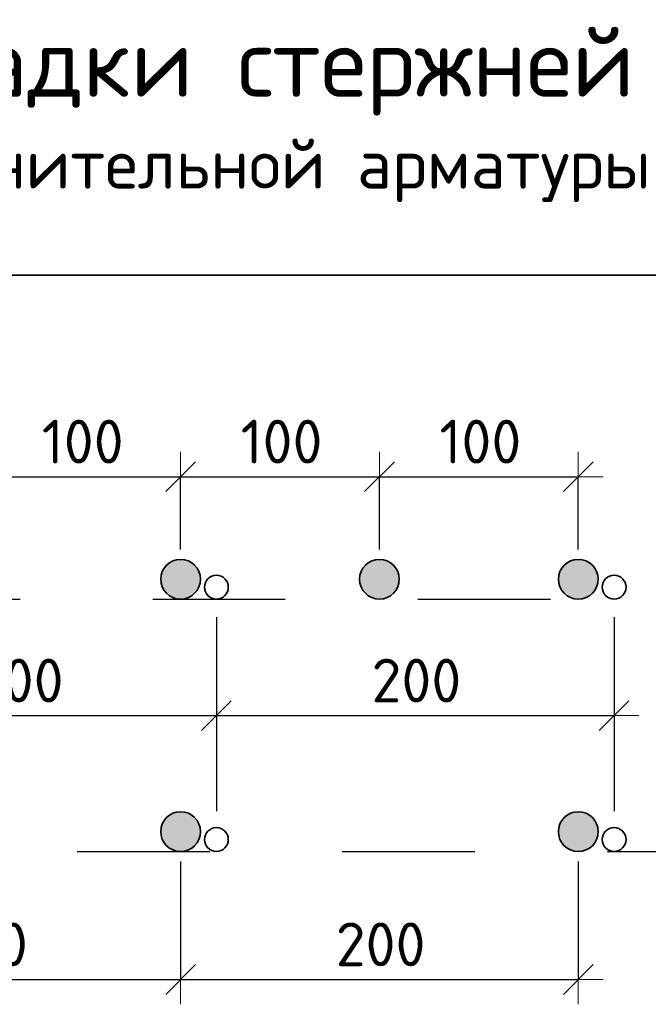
# Model space of a CAD drawing. Header units: metres. Extents: x -38 to 97, y -15 to 21.
# Tile 101 of 118: x 76.621 to 77.095, y 7.921 to 8.665. Entities that reach past the tile are written whole.
import ezdxf

# ---------------------------------------------------------------- set-up
doc = ezdxf.new("R2010")
doc.units = ezdxf.units.M
doc.header["$PDMODE"] = 65
doc.linetypes.add('______2', pattern=[0.0405, 0.03, -0.0105])
doc.layers.add('XR$3$_3898', color=7, linetype='Continuous')
doc.layers.add('XR$5$_3898', color=7, linetype='Continuous')
doc.layers.add('XR$3$Размерная линия_ общее', color=7, linetype='Continuous', lineweight=13)
doc.layers.add('XR$5$Размерная линия_ общее', color=7, linetype='Continuous', lineweight=13)
doc.styles.add('ISOCPEUR', font='txt')
doc.dimstyles.new('DIMSTYLE_8', dxfattribs={"dimtxt": 0.033, "dimasz": 0.0375, "dimexe": 0, "dimexo": 0, "dimgap": 0.0165, "dimtad": 2, "dimdec": 0, "dimlfac": 1000, "dimrnd": 1, "dimzin": 12, "dimdsep": 46, "dimtxsty": 'ISOCPEUR', "dimblk1": 'ALL_ML_STRICH', "dimblk2": 'ALL_ML_STRICH', "dimsah": 1, "dimcen": 0, "dimclrd": 7, "dimclre": 256, "dimclrt": 7, "dimadec": 0, "dimazin": 0, "dimtfac": 1, "dimtdec": 0, "dimtix": 1, "dimtmove": 2, "dimatfit": 3, "dimfxl": 0, "dimtzin": 0, "dimlwd": 0, "dimlwe": -3, "dimarcsym": 0})

# ---------------------------------------------------------------- blocks, each defined once
blk = doc.blocks.new('ALL_ML_STRICH')
at = {"color": 0, "linetype": 'ByBlock', "lineweight": -2}
for p, q in [((0, -0.5), (0, 0.5)), ((-0.3, -0.3), (0.3, 0.3)), ((-1, 0), (0.5, 0))]:
    blk.add_line(p, q, dxfattribs=at)
blk = doc.blocks.new('*D59')
at = {"layer": 'DEFPOINTS', "color": 7, "linetype": 'Continuous', "lineweight": 13, "transparency": 33554687}
for p in [(76.59196, 8.31961), (76.59196, 8.24218), (76.74196, 8.24218)]:
    blk.add_point(p, dxfattribs=at)
at = {"layer": 'XR$3$Размерная линия_ общее', "color": 253, "linetype": 'Continuous', "lineweight": -2, "true_color": 0xa0a0a0, "transparency": 33554687}
for p, q in [((76.59196, 8.26468), (76.59196, 8.31961)), ((76.74196, 8.26468), (76.74196, 8.31961))]:
    blk.add_line(p, q, dxfattribs=at)
at = {"layer": 'XR$3$Размерная линия_ общее', "color": 7, "linetype": 'Continuous', "lineweight": -2, "transparency": 33554687}
blk.add_line((76.59196, 8.31961), (76.74196, 8.31961), dxfattribs=at)
at = {"layer": 'XR$3$Размерная линия_ общее', "color": 7, "linetype": 'Continuous', "lineweight": 13, "transparency": 33554687, "xscale": 0.0375, "yscale": 0.0375, "zscale": 0.0375, "rotation": 180}
blk.add_blockref('ALL_ML_STRICH', (76.59196, 8.31961), dxfattribs=at)
at = {"layer": 'XR$3$Размерная линия_ общее', "color": 7, "linetype": 'Continuous', "lineweight": 13, "transparency": 33554687, "xscale": 0.0375, "yscale": 0.0375, "zscale": 0.0375}
blk.add_blockref('ALL_ML_STRICH', (76.74196, 8.31961), dxfattribs=at)
at = {"layer": 'XR$3$Размерная линия_ общее', "color": 7, "linetype": 'Continuous', "lineweight": 13, "transparency": 33554687, "insert": (76.63726, 8.36261), "char_height": 0.033, "width": 0.00165, "attachment_point": 1, "line_spacing_factor": 0.60241, "style": 'ISOCPEUR'}
blk.add_mtext('100', dxfattribs=at)
blk = doc.blocks.new('*D60')
at = {"layer": 'DEFPOINTS', "color": 7, "linetype": 'Continuous', "lineweight": 13, "transparency": 33554687}
for p in [(76.74196, 8.31961), (76.74196, 8.24218), (76.89196, 8.24218)]:
    blk.add_point(p, dxfattribs=at)
at = {"layer": 'XR$3$Размерная линия_ общее', "color": 253, "linetype": 'Continuous', "lineweight": -2, "true_color": 0xa0a0a0, "transparency": 33554687}
for p, q in [((76.74196, 8.26468), (76.74196, 8.31961)), ((76.89196, 8.26468), (76.89196, 8.31961))]:
    blk.add_line(p, q, dxfattribs=at)
at = {"layer": 'XR$3$Размерная линия_ общее', "color": 7, "linetype": 'Continuous', "lineweight": -2, "transparency": 33554687}
blk.add_line((76.74196, 8.31961), (76.89196, 8.31961), dxfattribs=at)
at = {"layer": 'XR$3$Размерная линия_ общее', "color": 7, "linetype": 'Continuous', "lineweight": 13, "transparency": 33554687, "xscale": 0.0375, "yscale": 0.0375, "zscale": 0.0375, "rotation": 180}
blk.add_blockref('ALL_ML_STRICH', (76.74196, 8.31961), dxfattribs=at)
at = {"layer": 'XR$3$Размерная линия_ общее', "color": 7, "linetype": 'Continuous', "lineweight": 13, "transparency": 33554687, "xscale": 0.0375, "yscale": 0.0375, "zscale": 0.0375}
blk.add_blockref('ALL_ML_STRICH', (76.89196, 8.31961), dxfattribs=at)
at = {"layer": 'XR$3$Размерная линия_ общее', "color": 7, "linetype": 'Continuous', "lineweight": 13, "transparency": 33554687, "insert": (76.78726, 8.36261), "char_height": 0.033, "width": 0.00165, "attachment_point": 1, "line_spacing_factor": 0.60241, "style": 'ISOCPEUR'}
blk.add_mtext('100', dxfattribs=at)
blk = doc.blocks.new('*D61')
at = {"layer": 'DEFPOINTS', "color": 7, "linetype": 'Continuous', "lineweight": 13, "transparency": 33554687}
for p in [(76.89196, 8.31961), (76.89196, 8.24218), (77.04196, 8.24218)]:
    blk.add_point(p, dxfattribs=at)
at = {"layer": 'XR$3$Размерная линия_ общее', "color": 253, "linetype": 'Continuous', "lineweight": -2, "true_color": 0xa0a0a0, "transparency": 33554687}
for p, q in [((76.89196, 8.26468), (76.89196, 8.31961)), ((77.04196, 8.26468), (77.04196, 8.31961))]:
    blk.add_line(p, q, dxfattribs=at)
at = {"layer": 'XR$3$Размерная линия_ общее', "color": 7, "linetype": 'Continuous', "lineweight": -2, "transparency": 33554687}
blk.add_line((76.89196, 8.31961), (77.04196, 8.31961), dxfattribs=at)
at = {"layer": 'XR$3$Размерная линия_ общее', "color": 7, "linetype": 'Continuous', "lineweight": 13, "transparency": 33554687, "xscale": 0.0375, "yscale": 0.0375, "zscale": 0.0375, "rotation": 180}
blk.add_blockref('ALL_ML_STRICH', (76.89196, 8.31961), dxfattribs=at)
at = {"layer": 'XR$3$Размерная линия_ общее', "color": 7, "linetype": 'Continuous', "lineweight": 13, "transparency": 33554687, "xscale": 0.0375, "yscale": 0.0375, "zscale": 0.0375}
blk.add_blockref('ALL_ML_STRICH', (77.04196, 8.31961), dxfattribs=at)
at = {"layer": 'XR$3$Размерная линия_ общее', "color": 7, "linetype": 'Continuous', "lineweight": 13, "transparency": 33554687, "insert": (76.93726, 8.36261), "char_height": 0.033, "width": 0.00165, "attachment_point": 1, "line_spacing_factor": 0.60241, "style": 'ISOCPEUR'}
blk.add_mtext('100', dxfattribs=at)
blk = doc.blocks.new('*D63')
at = {"layer": 'DEFPOINTS', "color": 7, "linetype": 'Continuous', "lineweight": 13, "transparency": 33554687}
for p in [(76.46896, 8.23618), (76.76896, 8.23618), (76.46896, 8.13924)]:
    blk.add_point(p, dxfattribs=at)
at = {"layer": 'XR$3$Размерная линия_ общее', "color": 253, "linetype": 'Continuous', "lineweight": -2, "true_color": 0xa0a0a0, "transparency": 33554687}
for p, q in [((76.46896, 8.21368), (76.46896, 8.13924)), ((76.76896, 8.21368), (76.76896, 8.13924))]:
    blk.add_line(p, q, dxfattribs=at)
at = {"layer": 'XR$3$Размерная линия_ общее', "color": 7, "linetype": 'Continuous', "lineweight": -2, "transparency": 33554687}
blk.add_line((76.46896, 8.13924), (76.76896, 8.13924), dxfattribs=at)
at = {"layer": 'XR$3$Размерная линия_ общее', "color": 7, "linetype": 'Continuous', "lineweight": 13, "transparency": 33554687, "xscale": 0.0375, "yscale": 0.0375, "zscale": 0.0375, "rotation": 180}
blk.add_blockref('ALL_ML_STRICH', (76.46896, 8.13924), dxfattribs=at)
at = {"layer": 'XR$3$Размерная линия_ общее', "color": 7, "linetype": 'Continuous', "lineweight": 13, "transparency": 33554687, "xscale": 0.0375, "yscale": 0.0375, "zscale": 0.0375}
blk.add_blockref('ALL_ML_STRICH', (76.76896, 8.13924), dxfattribs=at)
at = {"layer": 'XR$3$Размерная линия_ общее', "color": 7, "linetype": 'Continuous', "lineweight": 13, "transparency": 33554687, "insert": (76.58596, 8.18224), "char_height": 0.033, "width": 0.00165, "attachment_point": 1, "line_spacing_factor": 0.60241, "style": 'ISOCPEUR'}
blk.add_mtext('200', dxfattribs=at)
blk = doc.blocks.new('*D64')
at = {"layer": 'DEFPOINTS', "color": 7, "linetype": 'Continuous', "lineweight": 13, "transparency": 33554687}
for p in [(76.76896, 8.23618), (77.06896, 8.23618), (76.76896, 8.13924)]:
    blk.add_point(p, dxfattribs=at)
at = {"layer": 'XR$3$Размерная линия_ общее', "color": 253, "linetype": 'Continuous', "lineweight": -2, "true_color": 0xa0a0a0, "transparency": 33554687}
for p, q in [((76.76896, 8.21368), (76.76896, 8.13924)), ((77.06896, 8.21368), (77.06896, 8.13924))]:
    blk.add_line(p, q, dxfattribs=at)
at = {"layer": 'XR$3$Размерная линия_ общее', "color": 7, "linetype": 'Continuous', "lineweight": -2, "transparency": 33554687}
blk.add_line((76.76896, 8.13924), (77.06896, 8.13924), dxfattribs=at)
at = {"layer": 'XR$3$Размерная линия_ общее', "color": 7, "linetype": 'Continuous', "lineweight": 13, "transparency": 33554687, "xscale": 0.0375, "yscale": 0.0375, "zscale": 0.0375, "rotation": 180}
blk.add_blockref('ALL_ML_STRICH', (76.76896, 8.13924), dxfattribs=at)
at = {"layer": 'XR$3$Размерная линия_ общее', "color": 7, "linetype": 'Continuous', "lineweight": 13, "transparency": 33554687, "xscale": 0.0375, "yscale": 0.0375, "zscale": 0.0375}
blk.add_blockref('ALL_ML_STRICH', (77.06896, 8.13924), dxfattribs=at)
at = {"layer": 'XR$3$Размерная линия_ общее', "color": 7, "linetype": 'Continuous', "lineweight": 13, "transparency": 33554687, "insert": (76.88596, 8.18224), "char_height": 0.033, "width": 0.00165, "attachment_point": 1, "line_spacing_factor": 0.60241, "style": 'ISOCPEUR'}
blk.add_mtext('200', dxfattribs=at)
blk = doc.blocks.new('*D66')
at = {"layer": 'DEFPOINTS', "color": 7, "linetype": 'Continuous', "lineweight": 13, "transparency": 33554687}
for p in [(76.44196, 8.05168), (76.74196, 8.05168), (76.44196, 7.94007)]:
    blk.add_point(p, dxfattribs=at)
at = {"layer": 'XR$3$Размерная линия_ общее', "color": 253, "linetype": 'Continuous', "lineweight": -2, "true_color": 0xa0a0a0, "transparency": 33554687}
for p, q in [((76.44196, 8.02918), (76.44196, 7.94007)), ((76.74196, 8.02918), (76.74196, 7.94007))]:
    blk.add_line(p, q, dxfattribs=at)
at = {"layer": 'XR$3$Размерная линия_ общее', "color": 7, "linetype": 'Continuous', "lineweight": -2, "transparency": 33554687}
blk.add_line((76.44196, 7.94007), (76.74196, 7.94007), dxfattribs=at)
at = {"layer": 'XR$3$Размерная линия_ общее', "color": 7, "linetype": 'Continuous', "lineweight": 13, "transparency": 33554687, "xscale": 0.0375, "yscale": 0.0375, "zscale": 0.0375, "rotation": 180}
blk.add_blockref('ALL_ML_STRICH', (76.44196, 7.94007), dxfattribs=at)
at = {"layer": 'XR$3$Размерная линия_ общее', "color": 7, "linetype": 'Continuous', "lineweight": 13, "transparency": 33554687, "xscale": 0.0375, "yscale": 0.0375, "zscale": 0.0375}
blk.add_blockref('ALL_ML_STRICH', (76.74196, 7.94007), dxfattribs=at)
at = {"layer": 'XR$3$Размерная линия_ общее', "color": 7, "linetype": 'Continuous', "lineweight": 13, "transparency": 33554687, "insert": (76.55896, 7.98307), "char_height": 0.033, "width": 0.00165, "attachment_point": 1, "line_spacing_factor": 0.60241, "style": 'ISOCPEUR'}
blk.add_mtext('200', dxfattribs=at)
blk = doc.blocks.new('*D67')
at = {"layer": 'DEFPOINTS', "color": 7, "linetype": 'Continuous', "lineweight": 13, "transparency": 33554687}
for p in [(76.74196, 8.05168), (77.04196, 8.05168), (76.74196, 7.94007)]:
    blk.add_point(p, dxfattribs=at)
at = {"layer": 'XR$3$Размерная линия_ общее', "color": 253, "linetype": 'Continuous', "lineweight": -2, "true_color": 0xa0a0a0, "transparency": 33554687}
for p, q in [((76.74196, 8.02918), (76.74196, 7.94007)), ((77.04196, 8.02918), (77.04196, 7.94007))]:
    blk.add_line(p, q, dxfattribs=at)
at = {"layer": 'XR$3$Размерная линия_ общее', "color": 7, "linetype": 'Continuous', "lineweight": -2, "transparency": 33554687}
blk.add_line((76.74196, 7.94007), (77.04196, 7.94007), dxfattribs=at)
at = {"layer": 'XR$3$Размерная линия_ общее', "color": 7, "linetype": 'Continuous', "lineweight": 13, "transparency": 33554687, "xscale": 0.0375, "yscale": 0.0375, "zscale": 0.0375, "rotation": 180}
blk.add_blockref('ALL_ML_STRICH', (76.74196, 7.94007), dxfattribs=at)
at = {"layer": 'XR$3$Размерная линия_ общее', "color": 7, "linetype": 'Continuous', "lineweight": 13, "transparency": 33554687, "xscale": 0.0375, "yscale": 0.0375, "zscale": 0.0375}
blk.add_blockref('ALL_ML_STRICH', (77.04196, 7.94007), dxfattribs=at)
at = {"layer": 'XR$3$Размерная линия_ общее', "color": 7, "linetype": 'Continuous', "lineweight": 13, "transparency": 33554687, "insert": (76.85896, 7.98307), "char_height": 0.033, "width": 0.00165, "attachment_point": 1, "line_spacing_factor": 0.60241, "style": 'ISOCPEUR'}
blk.add_mtext('200', dxfattribs=at)
blk = doc.blocks.new('*D311')
at = {"layer": 'DEFPOINTS', "color": 7, "linetype": 'Continuous', "lineweight": 13, "transparency": 33554687}
for p in [(76.59196, 8.31961), (76.59196, 8.24218), (76.74196, 8.24218)]:
    blk.add_point(p, dxfattribs=at)
at = {"layer": 'XR$5$Размерная линия_ общее', "color": 253, "linetype": 'Continuous', "lineweight": -2, "true_color": 0xa0a0a0, "transparency": 33554687}
for p, q in [((76.59196, 8.26468), (76.59196, 8.31961)), ((76.74196, 8.26468), (76.74196, 8.31961))]:
    blk.add_line(p, q, dxfattribs=at)
at = {"layer": 'XR$5$Размерная линия_ общее', "color": 7, "linetype": 'Continuous', "lineweight": -2, "transparency": 33554687}
blk.add_line((76.59196, 8.31961), (76.74196, 8.31961), dxfattribs=at)
at = {"layer": 'XR$5$Размерная линия_ общее', "color": 7, "linetype": 'Continuous', "lineweight": 13, "transparency": 33554687, "xscale": 0.0375, "yscale": 0.0375, "zscale": 0.0375, "rotation": 180}
blk.add_blockref('ALL_ML_STRICH', (76.59196, 8.31961), dxfattribs=at)
at = {"layer": 'XR$5$Размерная линия_ общее', "color": 7, "linetype": 'Continuous', "lineweight": 13, "transparency": 33554687, "xscale": 0.0375, "yscale": 0.0375, "zscale": 0.0375}
blk.add_blockref('ALL_ML_STRICH', (76.74196, 8.31961), dxfattribs=at)
at = {"layer": 'XR$5$Размерная линия_ общее', "color": 7, "linetype": 'Continuous', "lineweight": 13, "transparency": 33554687, "insert": (76.63726, 8.36261), "char_height": 0.033, "width": 0.00165, "attachment_point": 1, "line_spacing_factor": 0.60241, "style": 'ISOCPEUR'}
blk.add_mtext('100', dxfattribs=at)
blk = doc.blocks.new('*D312')
at = {"layer": 'DEFPOINTS', "color": 7, "linetype": 'Continuous', "lineweight": 13, "transparency": 33554687}
for p in [(76.74196, 8.31961), (76.74196, 8.24218), (76.89196, 8.24218)]:
    blk.add_point(p, dxfattribs=at)
at = {"layer": 'XR$5$Размерная линия_ общее', "color": 253, "linetype": 'Continuous', "lineweight": -2, "true_color": 0xa0a0a0, "transparency": 33554687}
for p, q in [((76.74196, 8.26468), (76.74196, 8.31961)), ((76.89196, 8.26468), (76.89196, 8.31961))]:
    blk.add_line(p, q, dxfattribs=at)
at = {"layer": 'XR$5$Размерная линия_ общее', "color": 7, "linetype": 'Continuous', "lineweight": -2, "transparency": 33554687}
blk.add_line((76.74196, 8.31961), (76.89196, 8.31961), dxfattribs=at)
at = {"layer": 'XR$5$Размерная линия_ общее', "color": 7, "linetype": 'Continuous', "lineweight": 13, "transparency": 33554687, "xscale": 0.0375, "yscale": 0.0375, "zscale": 0.0375, "rotation": 180}
blk.add_blockref('ALL_ML_STRICH', (76.74196, 8.31961), dxfattribs=at)
at = {"layer": 'XR$5$Размерная линия_ общее', "color": 7, "linetype": 'Continuous', "lineweight": 13, "transparency": 33554687, "xscale": 0.0375, "yscale": 0.0375, "zscale": 0.0375}
blk.add_blockref('ALL_ML_STRICH', (76.89196, 8.31961), dxfattribs=at)
at = {"layer": 'XR$5$Размерная линия_ общее', "color": 7, "linetype": 'Continuous', "lineweight": 13, "transparency": 33554687, "insert": (76.78726, 8.36261), "char_height": 0.033, "width": 0.00165, "attachment_point": 1, "line_spacing_factor": 0.60241, "style": 'ISOCPEUR'}
blk.add_mtext('100', dxfattribs=at)
blk = doc.blocks.new('*D313')
at = {"layer": 'DEFPOINTS', "color": 7, "linetype": 'Continuous', "lineweight": 13, "transparency": 33554687}
for p in [(76.89196, 8.31961), (76.89196, 8.24218), (77.04196, 8.24218)]:
    blk.add_point(p, dxfattribs=at)
at = {"layer": 'XR$5$Размерная линия_ общее', "color": 253, "linetype": 'Continuous', "lineweight": -2, "true_color": 0xa0a0a0, "transparency": 33554687}
for p, q in [((76.89196, 8.26468), (76.89196, 8.31961)), ((77.04196, 8.26468), (77.04196, 8.31961))]:
    blk.add_line(p, q, dxfattribs=at)
at = {"layer": 'XR$5$Размерная линия_ общее', "color": 7, "linetype": 'Continuous', "lineweight": -2, "transparency": 33554687}
blk.add_line((76.89196, 8.31961), (77.04196, 8.31961), dxfattribs=at)
at = {"layer": 'XR$5$Размерная линия_ общее', "color": 7, "linetype": 'Continuous', "lineweight": 13, "transparency": 33554687, "xscale": 0.0375, "yscale": 0.0375, "zscale": 0.0375, "rotation": 180}
blk.add_blockref('ALL_ML_STRICH', (76.89196, 8.31961), dxfattribs=at)
at = {"layer": 'XR$5$Размерная линия_ общее', "color": 7, "linetype": 'Continuous', "lineweight": 13, "transparency": 33554687, "xscale": 0.0375, "yscale": 0.0375, "zscale": 0.0375}
blk.add_blockref('ALL_ML_STRICH', (77.04196, 8.31961), dxfattribs=at)
at = {"layer": 'XR$5$Размерная линия_ общее', "color": 7, "linetype": 'Continuous', "lineweight": 13, "transparency": 33554687, "insert": (76.93726, 8.36261), "char_height": 0.033, "width": 0.00165, "attachment_point": 1, "line_spacing_factor": 0.60241, "style": 'ISOCPEUR'}
blk.add_mtext('100', dxfattribs=at)
blk = doc.blocks.new('*D315')
at = {"layer": 'DEFPOINTS', "color": 7, "linetype": 'Continuous', "lineweight": 13, "transparency": 33554687}
for p in [(76.46896, 8.23618), (76.76896, 8.23618), (76.46896, 8.13924)]:
    blk.add_point(p, dxfattribs=at)
at = {"layer": 'XR$5$Размерная линия_ общее', "color": 253, "linetype": 'Continuous', "lineweight": -2, "true_color": 0xa0a0a0, "transparency": 33554687}
for p, q in [((76.46896, 8.21368), (76.46896, 8.13924)), ((76.76896, 8.21368), (76.76896, 8.13924))]:
    blk.add_line(p, q, dxfattribs=at)
at = {"layer": 'XR$5$Размерная линия_ общее', "color": 7, "linetype": 'Continuous', "lineweight": -2, "transparency": 33554687}
blk.add_line((76.46896, 8.13924), (76.76896, 8.13924), dxfattribs=at)
at = {"layer": 'XR$5$Размерная линия_ общее', "color": 7, "linetype": 'Continuous', "lineweight": 13, "transparency": 33554687, "xscale": 0.0375, "yscale": 0.0375, "zscale": 0.0375, "rotation": 180}
blk.add_blockref('ALL_ML_STRICH', (76.46896, 8.13924), dxfattribs=at)
at = {"layer": 'XR$5$Размерная линия_ общее', "color": 7, "linetype": 'Continuous', "lineweight": 13, "transparency": 33554687, "xscale": 0.0375, "yscale": 0.0375, "zscale": 0.0375}
blk.add_blockref('ALL_ML_STRICH', (76.76896, 8.13924), dxfattribs=at)
at = {"layer": 'XR$5$Размерная линия_ общее', "color": 7, "linetype": 'Continuous', "lineweight": 13, "transparency": 33554687, "insert": (76.58596, 8.18224), "char_height": 0.033, "width": 0.00165, "attachment_point": 1, "line_spacing_factor": 0.60241, "style": 'ISOCPEUR'}
blk.add_mtext('200', dxfattribs=at)
blk = doc.blocks.new('*D316')
at = {"layer": 'DEFPOINTS', "color": 7, "linetype": 'Continuous', "lineweight": 13, "transparency": 33554687}
for p in [(76.76896, 8.23618), (77.06896, 8.23618), (76.76896, 8.13924)]:
    blk.add_point(p, dxfattribs=at)
at = {"layer": 'XR$5$Размерная линия_ общее', "color": 253, "linetype": 'Continuous', "lineweight": -2, "true_color": 0xa0a0a0, "transparency": 33554687}
for p, q in [((76.76896, 8.21368), (76.76896, 8.13924)), ((77.06896, 8.21368), (77.06896, 8.13924))]:
    blk.add_line(p, q, dxfattribs=at)
at = {"layer": 'XR$5$Размерная линия_ общее', "color": 7, "linetype": 'Continuous', "lineweight": -2, "transparency": 33554687}
blk.add_line((76.76896, 8.13924), (77.06896, 8.13924), dxfattribs=at)
at = {"layer": 'XR$5$Размерная линия_ общее', "color": 7, "linetype": 'Continuous', "lineweight": 13, "transparency": 33554687, "xscale": 0.0375, "yscale": 0.0375, "zscale": 0.0375, "rotation": 180}
blk.add_blockref('ALL_ML_STRICH', (76.76896, 8.13924), dxfattribs=at)
at = {"layer": 'XR$5$Размерная линия_ общее', "color": 7, "linetype": 'Continuous', "lineweight": 13, "transparency": 33554687, "xscale": 0.0375, "yscale": 0.0375, "zscale": 0.0375}
blk.add_blockref('ALL_ML_STRICH', (77.06896, 8.13924), dxfattribs=at)
at = {"layer": 'XR$5$Размерная линия_ общее', "color": 7, "linetype": 'Continuous', "lineweight": 13, "transparency": 33554687, "insert": (76.88596, 8.18224), "char_height": 0.033, "width": 0.00165, "attachment_point": 1, "line_spacing_factor": 0.60241, "style": 'ISOCPEUR'}
blk.add_mtext('200', dxfattribs=at)
blk = doc.blocks.new('*D318')
at = {"layer": 'DEFPOINTS', "color": 7, "linetype": 'Continuous', "lineweight": 13, "transparency": 33554687}
for p in [(76.44196, 8.05168), (76.74196, 8.05168), (76.44196, 7.94007)]:
    blk.add_point(p, dxfattribs=at)
at = {"layer": 'XR$5$Размерная линия_ общее', "color": 253, "linetype": 'Continuous', "lineweight": -2, "true_color": 0xa0a0a0, "transparency": 33554687}
for p, q in [((76.44196, 8.02918), (76.44196, 7.94007)), ((76.74196, 8.02918), (76.74196, 7.94007))]:
    blk.add_line(p, q, dxfattribs=at)
at = {"layer": 'XR$5$Размерная линия_ общее', "color": 7, "linetype": 'Continuous', "lineweight": -2, "transparency": 33554687}
blk.add_line((76.44196, 7.94007), (76.74196, 7.94007), dxfattribs=at)
at = {"layer": 'XR$5$Размерная линия_ общее', "color": 7, "linetype": 'Continuous', "lineweight": 13, "transparency": 33554687, "xscale": 0.0375, "yscale": 0.0375, "zscale": 0.0375, "rotation": 180}
blk.add_blockref('ALL_ML_STRICH', (76.44196, 7.94007), dxfattribs=at)
at = {"layer": 'XR$5$Размерная линия_ общее', "color": 7, "linetype": 'Continuous', "lineweight": 13, "transparency": 33554687, "xscale": 0.0375, "yscale": 0.0375, "zscale": 0.0375}
blk.add_blockref('ALL_ML_STRICH', (76.74196, 7.94007), dxfattribs=at)
at = {"layer": 'XR$5$Размерная линия_ общее', "color": 7, "linetype": 'Continuous', "lineweight": 13, "transparency": 33554687, "insert": (76.55896, 7.98307), "char_height": 0.033, "width": 0.00165, "attachment_point": 1, "line_spacing_factor": 0.60241, "style": 'ISOCPEUR'}
blk.add_mtext('200', dxfattribs=at)
blk = doc.blocks.new('*D319')
at = {"layer": 'DEFPOINTS', "color": 7, "linetype": 'Continuous', "lineweight": 13, "transparency": 33554687}
for p in [(76.74196, 8.05168), (77.04196, 8.05168), (76.74196, 7.94007)]:
    blk.add_point(p, dxfattribs=at)
at = {"layer": 'XR$5$Размерная линия_ общее', "color": 253, "linetype": 'Continuous', "lineweight": -2, "true_color": 0xa0a0a0, "transparency": 33554687}
for p, q in [((76.74196, 8.02918), (76.74196, 7.94007)), ((77.04196, 8.02918), (77.04196, 7.94007))]:
    blk.add_line(p, q, dxfattribs=at)
at = {"layer": 'XR$5$Размерная линия_ общее', "color": 7, "linetype": 'Continuous', "lineweight": -2, "transparency": 33554687}
blk.add_line((76.74196, 7.94007), (77.04196, 7.94007), dxfattribs=at)
at = {"layer": 'XR$5$Размерная линия_ общее', "color": 7, "linetype": 'Continuous', "lineweight": 13, "transparency": 33554687, "xscale": 0.0375, "yscale": 0.0375, "zscale": 0.0375, "rotation": 180}
blk.add_blockref('ALL_ML_STRICH', (76.74196, 7.94007), dxfattribs=at)
at = {"layer": 'XR$5$Размерная линия_ общее', "color": 7, "linetype": 'Continuous', "lineweight": 13, "transparency": 33554687, "xscale": 0.0375, "yscale": 0.0375, "zscale": 0.0375}
blk.add_blockref('ALL_ML_STRICH', (77.04196, 7.94007), dxfattribs=at)
at = {"layer": 'XR$5$Размерная линия_ общее', "color": 7, "linetype": 'Continuous', "lineweight": 13, "transparency": 33554687, "insert": (76.85896, 7.98307), "char_height": 0.033, "width": 0.00165, "attachment_point": 1, "line_spacing_factor": 0.60241, "style": 'ISOCPEUR'}
blk.add_mtext('200', dxfattribs=at)

msp = doc.modelspace()

# ---------------------------------------------------------------- hatches: boundary and pattern name
at = {"linetype": 'Continuous', "lineweight": 25, "true_color": 0xa2a2a2, "transparency": 33554687}
for points in [[(76.75386, 8.25131), (76.75257, 8.25278), (76.7511, 8.25408), (76.74946, 8.25517), (76.7477, 8.25603), (76.74585, 8.25667), (76.74392, 8.25705), (76.74196, 8.25718), (76.74001, 8.25705), (76.73808, 8.25667), (76.73622, 8.25603), (76.73446, 8.25517), (76.73283, 8.25408), (76.73136, 8.25278), (76.73006, 8.25131), (76.72897, 8.24968), (76.72811, 8.24792), (76.72748, 8.24606), (76.72709, 8.24413), (76.72696, 8.24218), (76.72709, 8.24022), (76.72748, 8.23829), (76.72811, 8.23644), (76.72897, 8.23468), (76.73006, 8.23305), (76.73136, 8.23157), (76.73283, 8.23028), (76.73446, 8.22919), (76.73622, 8.22832), (76.73808, 8.22769), (76.74001, 8.2273), (76.74196, 8.22718), (76.74392, 8.2273), (76.74585, 8.22769), (76.7477, 8.22832), (76.74946, 8.22919), (76.7511, 8.23028), (76.75257, 8.23157), (76.75386, 8.23305), (76.75495, 8.23468), (76.75582, 8.23644), (76.75645, 8.23829), (76.75684, 8.24022), (76.75696, 8.24218), (76.75684, 8.24413), (76.75645, 8.24606), (76.75582, 8.24792), (76.75495, 8.24968)], [(76.75386, 8.25131), (76.75257, 8.25278), (76.7511, 8.25408), (76.74946, 8.25517), (76.7477, 8.25603), (76.74585, 8.25667), (76.74392, 8.25705), (76.74196, 8.25718), (76.74001, 8.25705), (76.73808, 8.25667), (76.73622, 8.25603), (76.73446, 8.25517), (76.73283, 8.25408), (76.73136, 8.25278), (76.73006, 8.25131), (76.72897, 8.24968), (76.72811, 8.24792), (76.72748, 8.24606), (76.72709, 8.24413), (76.72696, 8.24218), (76.72709, 8.24022), (76.72748, 8.23829), (76.72811, 8.23644), (76.72897, 8.23468), (76.73006, 8.23305), (76.73136, 8.23157), (76.73283, 8.23028), (76.73446, 8.22919), (76.73622, 8.22832), (76.73808, 8.22769), (76.74001, 8.2273), (76.74196, 8.22718), (76.74392, 8.2273), (76.74585, 8.22769), (76.7477, 8.22832), (76.74946, 8.22919), (76.7511, 8.23028), (76.75257, 8.23157), (76.75386, 8.23305), (76.75495, 8.23468), (76.75582, 8.23644), (76.75645, 8.23829), (76.75684, 8.24022), (76.75696, 8.24218), (76.75684, 8.24413), (76.75645, 8.24606), (76.75582, 8.24792), (76.75495, 8.24968)], [(76.90386, 8.25131), (76.90257, 8.25278), (76.9011, 8.25408), (76.89946, 8.25517), (76.8977, 8.25603), (76.89585, 8.25667), (76.89392, 8.25705), (76.89196, 8.25718), (76.89001, 8.25705), (76.88808, 8.25667), (76.88622, 8.25603), (76.88446, 8.25517), (76.88283, 8.25408), (76.88136, 8.25278), (76.88006, 8.25131), (76.87897, 8.24968), (76.87811, 8.24792), (76.87748, 8.24606), (76.87709, 8.24413), (76.87696, 8.24218), (76.87709, 8.24022), (76.87748, 8.23829), (76.87811, 8.23644), (76.87897, 8.23468), (76.88006, 8.23305), (76.88136, 8.23157), (76.88283, 8.23028), (76.88446, 8.22919), (76.88622, 8.22832), (76.88808, 8.22769), (76.89001, 8.2273), (76.89196, 8.22718), (76.89392, 8.2273), (76.89585, 8.22769), (76.8977, 8.22832), (76.89946, 8.22919), (76.9011, 8.23028), (76.90257, 8.23157), (76.90386, 8.23305), (76.90495, 8.23468), (76.90582, 8.23644), (76.90645, 8.23829), (76.90684, 8.24022), (76.90696, 8.24218), (76.90684, 8.24413), (76.90645, 8.24606), (76.90582, 8.24792), (76.90495, 8.24968)], [(76.90386, 8.25131), (76.90257, 8.25278), (76.9011, 8.25408), (76.89946, 8.25517), (76.8977, 8.25603), (76.89585, 8.25667), (76.89392, 8.25705), (76.89196, 8.25718), (76.89001, 8.25705), (76.88808, 8.25667), (76.88622, 8.25603), (76.88446, 8.25517), (76.88283, 8.25408), (76.88136, 8.25278), (76.88006, 8.25131), (76.87897, 8.24968), (76.87811, 8.24792), (76.87748, 8.24606), (76.87709, 8.24413), (76.87696, 8.24218), (76.87709, 8.24022), (76.87748, 8.23829), (76.87811, 8.23644), (76.87897, 8.23468), (76.88006, 8.23305), (76.88136, 8.23157), (76.88283, 8.23028), (76.88446, 8.22919), (76.88622, 8.22832), (76.88808, 8.22769), (76.89001, 8.2273), (76.89196, 8.22718), (76.89392, 8.2273), (76.89585, 8.22769), (76.8977, 8.22832), (76.89946, 8.22919), (76.9011, 8.23028), (76.90257, 8.23157), (76.90386, 8.23305), (76.90495, 8.23468), (76.90582, 8.23644), (76.90645, 8.23829), (76.90684, 8.24022), (76.90696, 8.24218), (76.90684, 8.24413), (76.90645, 8.24606), (76.90582, 8.24792), (76.90495, 8.24968)], [(77.05386, 8.25131), (77.05257, 8.25278), (77.0511, 8.25408), (77.04946, 8.25517), (77.0477, 8.25603), (77.04585, 8.25667), (77.04392, 8.25705), (77.04196, 8.25718), (77.04001, 8.25705), (77.03808, 8.25667), (77.03622, 8.25603), (77.03446, 8.25517), (77.03283, 8.25408), (77.03136, 8.25278), (77.03006, 8.25131), (77.02897, 8.24968), (77.02811, 8.24792), (77.02748, 8.24606), (77.02709, 8.24413), (77.02696, 8.24218), (77.02709, 8.24022), (77.02748, 8.23829), (77.02811, 8.23644), (77.02897, 8.23468), (77.03006, 8.23305), (77.03136, 8.23157), (77.03283, 8.23028), (77.03446, 8.22919), (77.03622, 8.22832), (77.03808, 8.22769), (77.04001, 8.2273), (77.04196, 8.22718), (77.04392, 8.2273), (77.04585, 8.22769), (77.0477, 8.22832), (77.04946, 8.22919), (77.0511, 8.23028), (77.05257, 8.23157), (77.05386, 8.23305), (77.05495, 8.23468), (77.05582, 8.23644), (77.05645, 8.23829), (77.05684, 8.24022), (77.05696, 8.24218), (77.05684, 8.24413), (77.05645, 8.24606), (77.05582, 8.24792), (77.05495, 8.24968)], [(77.05386, 8.25131), (77.05257, 8.25278), (77.0511, 8.25408), (77.04946, 8.25517), (77.0477, 8.25603), (77.04585, 8.25667), (77.04392, 8.25705), (77.04196, 8.25718), (77.04001, 8.25705), (77.03808, 8.25667), (77.03622, 8.25603), (77.03446, 8.25517), (77.03283, 8.25408), (77.03136, 8.25278), (77.03006, 8.25131), (77.02897, 8.24968), (77.02811, 8.24792), (77.02748, 8.24606), (77.02709, 8.24413), (77.02696, 8.24218), (77.02709, 8.24022), (77.02748, 8.23829), (77.02811, 8.23644), (77.02897, 8.23468), (77.03006, 8.23305), (77.03136, 8.23157), (77.03283, 8.23028), (77.03446, 8.22919), (77.03622, 8.22832), (77.03808, 8.22769), (77.04001, 8.2273), (77.04196, 8.22718), (77.04392, 8.2273), (77.04585, 8.22769), (77.0477, 8.22832), (77.04946, 8.22919), (77.0511, 8.23028), (77.05257, 8.23157), (77.05386, 8.23305), (77.05495, 8.23468), (77.05582, 8.23644), (77.05645, 8.23829), (77.05684, 8.24022), (77.05696, 8.24218), (77.05684, 8.24413), (77.05645, 8.24606), (77.05582, 8.24792), (77.05495, 8.24968)], [(76.75386, 8.06081), (76.75257, 8.06228), (76.7511, 8.06358), (76.74946, 8.06467), (76.7477, 8.06553), (76.74585, 8.06617), (76.74392, 8.06655), (76.74196, 8.06668), (76.74001, 8.06655), (76.73808, 8.06617), (76.73622, 8.06553), (76.73446, 8.06467), (76.73283, 8.06358), (76.73136, 8.06228), (76.73006, 8.06081), (76.72897, 8.05918), (76.72811, 8.05742), (76.72748, 8.05556), (76.72709, 8.05363), (76.72696, 8.05168), (76.72709, 8.04972), (76.72748, 8.04779), (76.72811, 8.04594), (76.72897, 8.04418), (76.73006, 8.04255), (76.73136, 8.04107), (76.73283, 8.03978), (76.73446, 8.03869), (76.73622, 8.03782), (76.73808, 8.03719), (76.74001, 8.0368), (76.74196, 8.03668), (76.74392, 8.0368), (76.74585, 8.03719), (76.7477, 8.03782), (76.74946, 8.03869), (76.7511, 8.03978), (76.75257, 8.04107), (76.75386, 8.04255), (76.75495, 8.04418), (76.75582, 8.04594), (76.75645, 8.04779), (76.75684, 8.04972), (76.75696, 8.05168), (76.75684, 8.05363), (76.75645, 8.05556), (76.75582, 8.05742), (76.75495, 8.05918)], [(76.75386, 8.06081), (76.75257, 8.06228), (76.7511, 8.06358), (76.74946, 8.06467), (76.7477, 8.06553), (76.74585, 8.06617), (76.74392, 8.06655), (76.74196, 8.06668), (76.74001, 8.06655), (76.73808, 8.06617), (76.73622, 8.06553), (76.73446, 8.06467), (76.73283, 8.06358), (76.73136, 8.06228), (76.73006, 8.06081), (76.72897, 8.05918), (76.72811, 8.05742), (76.72748, 8.05556), (76.72709, 8.05363), (76.72696, 8.05168), (76.72709, 8.04972), (76.72748, 8.04779), (76.72811, 8.04594), (76.72897, 8.04418), (76.73006, 8.04255), (76.73136, 8.04107), (76.73283, 8.03978), (76.73446, 8.03869), (76.73622, 8.03782), (76.73808, 8.03719), (76.74001, 8.0368), (76.74196, 8.03668), (76.74392, 8.0368), (76.74585, 8.03719), (76.7477, 8.03782), (76.74946, 8.03869), (76.7511, 8.03978), (76.75257, 8.04107), (76.75386, 8.04255), (76.75495, 8.04418), (76.75582, 8.04594), (76.75645, 8.04779), (76.75684, 8.04972), (76.75696, 8.05168), (76.75684, 8.05363), (76.75645, 8.05556), (76.75582, 8.05742), (76.75495, 8.05918)], [(77.05386, 8.06081), (77.05257, 8.06228), (77.0511, 8.06358), (77.04946, 8.06467), (77.0477, 8.06553), (77.04585, 8.06617), (77.04392, 8.06655), (77.04196, 8.06668), (77.04001, 8.06655), (77.03808, 8.06617), (77.03622, 8.06553), (77.03446, 8.06467), (77.03283, 8.06358), (77.03136, 8.06228), (77.03006, 8.06081), (77.02897, 8.05918), (77.02811, 8.05742), (77.02748, 8.05556), (77.02709, 8.05363), (77.02696, 8.05168), (77.02709, 8.04972), (77.02748, 8.04779), (77.02811, 8.04594), (77.02897, 8.04418), (77.03006, 8.04255), (77.03136, 8.04107), (77.03283, 8.03978), (77.03446, 8.03869), (77.03622, 8.03782), (77.03808, 8.03719), (77.04001, 8.0368), (77.04196, 8.03668), (77.04392, 8.0368), (77.04585, 8.03719), (77.0477, 8.03782), (77.04946, 8.03869), (77.0511, 8.03978), (77.05257, 8.04107), (77.05386, 8.04255), (77.05495, 8.04418), (77.05582, 8.04594), (77.05645, 8.04779), (77.05684, 8.04972), (77.05696, 8.05168), (77.05684, 8.05363), (77.05645, 8.05556), (77.05582, 8.05742), (77.05495, 8.05918)], [(77.05386, 8.06081), (77.05257, 8.06228), (77.0511, 8.06358), (77.04946, 8.06467), (77.0477, 8.06553), (77.04585, 8.06617), (77.04392, 8.06655), (77.04196, 8.06668), (77.04001, 8.06655), (77.03808, 8.06617), (77.03622, 8.06553), (77.03446, 8.06467), (77.03283, 8.06358), (77.03136, 8.06228), (77.03006, 8.06081), (77.02897, 8.05918), (77.02811, 8.05742), (77.02748, 8.05556), (77.02709, 8.05363), (77.02696, 8.05168), (77.02709, 8.04972), (77.02748, 8.04779), (77.02811, 8.04594), (77.02897, 8.04418), (77.03006, 8.04255), (77.03136, 8.04107), (77.03283, 8.03978), (77.03446, 8.03869), (77.03622, 8.03782), (77.03808, 8.03719), (77.04001, 8.0368), (77.04196, 8.03668), (77.04392, 8.0368), (77.04585, 8.03719), (77.0477, 8.03782), (77.04946, 8.03869), (77.0511, 8.03978), (77.05257, 8.04107), (77.05386, 8.04255), (77.05495, 8.04418), (77.05582, 8.04594), (77.05645, 8.04779), (77.05684, 8.04972), (77.05696, 8.05168), (77.05684, 8.05363), (77.05645, 8.05556), (77.05582, 8.05742), (77.05495, 8.05918)]]:
    msp.add_hatch(color=253, dxfattribs=at).paths.add_polyline_path(points)

# ---------------------------------------------------------------- linework, layer by layer
at = {"color": 7, "linetype": 'Continuous', "lineweight": 35, "transparency": 33554687}
msp.add_line((67.91979, 8.47171), (86.41979, 8.47171), dxfattribs=at)
at = {"color": 7, "linetype": 'Continuous', "lineweight": 13, "transparency": 33554687}
msp.add_line((86.41979, 8.47171), (67.91979, 8.47171), dxfattribs=at)
at = {"color": 8, "linetype": '______2', "lineweight": -3, "true_color": 0x737373, "transparency": 33554687}
for p, q in [((76.12096, 8.22718), (77.11696, 8.22718)), ((76.12096, 8.22718), (77.11696, 8.22718)), ((76.06396, 8.03668), (77.11696, 8.03668)), ((76.06396, 8.03668), (77.11696, 8.03668))]:
    msp.add_line(p, q, dxfattribs=at)
at = {"layer": 'XR$3$_3898', "color": 7, "linetype": 'Continuous', "lineweight": 35, "transparency": 33554687}
for centre, radius in [((76.74196, 8.24218), 0.015), ((76.89196, 8.24218), 0.015), ((77.04196, 8.24218), 0.015), ((76.76896, 8.23618), 0.009), ((77.06896, 8.23618), 0.009), ((76.74196, 8.05168), 0.015), ((77.04196, 8.05168), 0.015), ((76.76896, 8.04568), 0.009), ((77.06896, 8.04568), 0.009)]:
    msp.add_circle(centre, radius, dxfattribs=at)
at = {"layer": 'XR$3$Размерная линия_ общее', "color": 253, "linetype": 'Continuous', "lineweight": -3, "true_color": 0xa0a0a0, "transparency": 33554687}
for p, q in [((76.76896, 8.13924), (76.76896, 8.06724)), ((77.06896, 8.13924), (77.06896, 8.06724))]:
    msp.add_line(p, q, dxfattribs=at)
at = {"layer": 'XR$5$_3898', "color": 7, "linetype": 'Continuous', "lineweight": 35, "transparency": 33554687}
for centre, radius in [((76.74196, 8.24218), 0.015), ((76.89196, 8.24218), 0.015), ((77.04196, 8.24218), 0.015), ((76.76896, 8.23618), 0.009), ((77.06896, 8.23618), 0.009), ((76.74196, 8.05168), 0.015), ((77.04196, 8.05168), 0.015), ((76.76896, 8.04568), 0.009), ((77.06896, 8.04568), 0.009)]:
    msp.add_circle(centre, radius, dxfattribs=at)
at = {"layer": 'XR$5$Размерная линия_ общее', "color": 253, "linetype": 'Continuous', "lineweight": -3, "true_color": 0xa0a0a0, "transparency": 33554687}
for p, q in [((76.76896, 8.13924), (76.76896, 8.06724)), ((77.06896, 8.13924), (77.06896, 8.06724))]:
    msp.add_line(p, q, dxfattribs=at)

# ---------------------------------------------------------------- texts
at = {"color": 7, "linetype": 'Continuous', "lineweight": 13, "transparency": 33554687, "insert": (76.64119, 8.65893), "char_height": 0.0525, "width": 1.2320438, "attachment_point": 2, "line_spacing_factor": 0.963855}
msp.add_mtext('\\A1;{\\fISOCPEUR|i0|b0;\\H0.052500;\\W1.000000;\\C7;Схема раскладки стержней}\\P{\\fISOCPEUR|i0|b0;\\H0.037500;\\W1.000000;\\C7;фоновой и дополнительной арматуры}\\P', dxfattribs=at)
msp.add_mtext('\\A1;{\\fISOCPEUR|i0|b0;\\H0.052500;\\W1.000000;\\C7;Схема раскладки стержней}\\P{\\fISOCPEUR|i0|b0;\\H0.037500;\\W1.000000;\\C7;фоновой и дополнительной арматуры}\\P', dxfattribs=at)
at = {"color": 7, "linetype": 'Continuous', "lineweight": 35, "transparency": 33554687, "insert": (75.71936, 7.92796), "char_height": 0.25, "width": 1.1434612, "attachment_point": 7, "style": 'ISOCPEUR'}
msp.add_mtext('\\W0.95;Итого:', dxfattribs=at)

# ---------------------------------------------------------------- dimensions: what is measured, and where the dimension line sits
at = {"layer": 'XR$3$Размерная линия_ общее', "color": 7, "linetype": 'Continuous', "lineweight": 13, "transparency": 33554687}
for base, p1, p2, text, picture, middle in [((76.74196, 8.31961), (76.59196, 8.26468), (76.74196, 8.26468), '100', '*D59', (76.66696, 8.33611)), ((76.89196, 8.31961), (76.74196, 8.26468), (76.89196, 8.26468), '100', '*D60', (76.81696, 8.33611)), ((77.04196, 8.31961), (76.89196, 8.26468), (77.04196, 8.26468), '100', '*D61', (76.96696, 8.33611)), ((76.76896, 8.13924), (76.46896, 8.21368), (76.76896, 8.21368), '200', '*D63', (76.61896, 8.15574)), ((77.06896, 8.13924), (76.76896, 8.21368), (77.06896, 8.21368), '200', '*D64', (76.91896, 8.15574)), ((76.74196, 7.94007), (76.44196, 8.02918), (76.74196, 8.02918), '200', '*D66', (76.59196, 7.95657)), ((77.04196, 7.94007), (76.74196, 8.02918), (77.04196, 8.02918), '200', '*D67', (76.89196, 7.95657))]:
    dim = msp.add_linear_dim(base=base, p1=p1, p2=p2, text=text, dimstyle='DIMSTYLE_8', override={"dimpost": '<>', "dimclrd": 7, "dimclre": 253, "dimclrt": 7, "dimlwd": 0, "dimlwe": 65533}, dxfattribs=at)
    dim.commit()
    dim.dimension.update_dxf_attribs({"geometry": picture, "text_midpoint": middle, "dimtype": 160})
at = {"layer": 'XR$5$Размерная линия_ общее', "color": 7, "linetype": 'Continuous', "lineweight": 13, "transparency": 33554687}
for base, p1, p2, text, picture, middle in [((76.74196, 8.31961), (76.59196, 8.26468), (76.74196, 8.26468), '100', '*D311', (76.66696, 8.33611)), ((76.89196, 8.31961), (76.74196, 8.26468), (76.89196, 8.26468), '100', '*D312', (76.81696, 8.33611)), ((77.04196, 8.31961), (76.89196, 8.26468), (77.04196, 8.26468), '100', '*D313', (76.96696, 8.33611)), ((76.76896, 8.13924), (76.46896, 8.21368), (76.76896, 8.21368), '200', '*D315', (76.61896, 8.15574)), ((77.06896, 8.13924), (76.76896, 8.21368), (77.06896, 8.21368), '200', '*D316', (76.91896, 8.15574)), ((76.74196, 7.94007), (76.44196, 8.02918), (76.74196, 8.02918), '200', '*D318', (76.59196, 7.95657)), ((77.04196, 7.94007), (76.74196, 8.02918), (77.04196, 8.02918), '200', '*D319', (76.89196, 7.95657))]:
    dim = msp.add_linear_dim(base=base, p1=p1, p2=p2, text=text, dimstyle='DIMSTYLE_8', override={"dimpost": '<>', "dimclrd": 7, "dimclre": 253, "dimclrt": 7, "dimlwd": 0, "dimlwe": 65533}, dxfattribs=at)
    dim.commit()
    dim.dimension.update_dxf_attribs({"geometry": picture, "text_midpoint": middle, "dimtype": 160})

doc.saveas('drawing.dxf')
